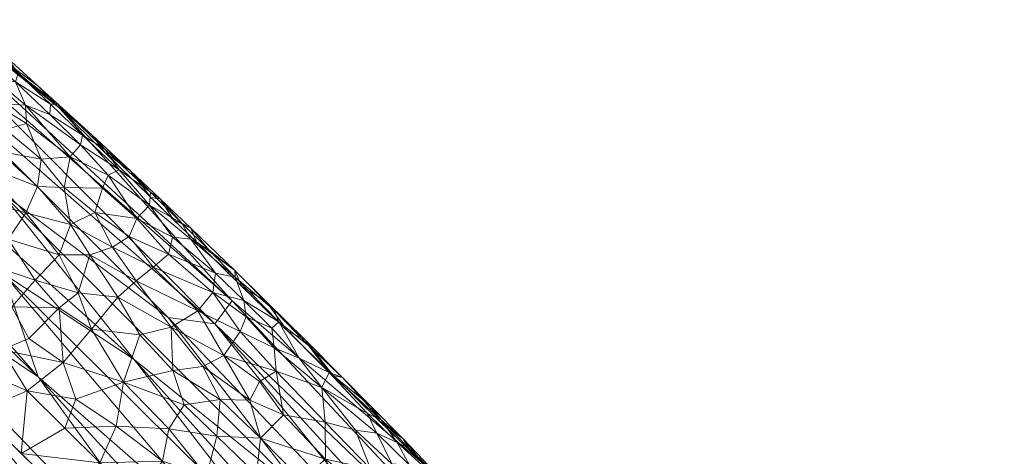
# Model space of a CAD drawing. Header units: millimetres. Extents: x -225 to 225, y 0 to 300.
# Tile 124 of 125: x 177 to 198, y 233 to 243. Entities that reach past the tile are written whole.
import ezdxf

# ---------------------------------------------------------------- set-up
doc = ezdxf.new("R2010")
doc.units = ezdxf.units.MM
doc.layers.add('A-GENM', color=13, linetype='Continuous')

# ---------------------------------------------------------------- blocks, each defined once
blk = doc.blocks.new('MODEL_CLU032I0-1CAAULW00 - MODEL_CLU032I0-1CAAULW00-465174-Preview')
at = {"layer": 'A-GENM', "lineweight": 9}
mesh = blk.add_polyface(dxfattribs=at)
corners = [(218.828, 0), (-218.828, 0), (-218.82, -12.417, -0.414), (-218.814, -24.835, -0.828), (-216.333, -95.635, -3.188), (-213.926, -166.437, -5.548), (-213.909, -166.78, -5.559), (-213.889, -167.123, -5.571), (-212.397, -177.134, -5.904), (-209.488, -186.834, -6.228), (-205.487, -196.14, -6.538), (-200.61, -205.02, -6.834), (-195.003, -213.46, -7.115), (-188.777, -221.454, -7.382), (-182.013, -229, -7.633), (-174.782, -236.1, -7.87), (-167.177, -242.797, -8.093), (-166.192, -243.471, -8.116), (-165.263, -244.22, -8.141), (-164.625, -244.727, -8.158), (-163.992, -245.226, -8.174), (-131.353, -265.95, -8.865), (-95.504, -280.49, -9.35), (-57.855, -289.446, -9.648), (-19.368, -293.577, -9.786), (19.345, -293.578, -9.786), (57.833, -289.449, -9.648), (95.484, -280.496, -9.35), (131.335, -265.959, -8.865), (163.975, -245.244, -8.175), (165.291, -244.193, -8.14), (166.641, -243.158, -8.105), (167.597, -242.378, -8.079), (168.543, -241.588, -8.053), (175.907, -235.052, -7.835), (182.873, -228.095, -7.603), (189.391, -220.716, -7.357), (195.395, -212.914, -7.097), (200.808, -204.692, -6.823), (205.529, -196.055, -6.535), (209.421, -187.016, -6.234), (212.288, -177.603, -5.92), (213.835, -167.891, -5.596), (213.887, -167.158, -5.572), (213.925, -166.42, -5.547), (213.954, -165.617, -5.521), (213.98, -164.813, -5.494), (215.162, -129.818, -4.327), (216.361, -94.823, -3.161), (217.578, -59.828, -1.994), (218.814, -24.835, -0.828), (218.82, -12.417, -0.414), (0, -50.037, -1.668), (29.152, -51.205, -1.707), (58.105, -54.794, -1.826), (86.604, -61.031, -2.034), (114.259, -70.319, -2.344), (140.394, -83.275, -2.776), (163.807, -100.667, -3.356), (182.438, -123.099, -4.103), (193.382, -150.121, -5.004), (193.324, -179.269, -5.976), (182.157, -206.198, -6.873), (163.267, -228.413, -7.614), (139.879, -245.839, -8.195), (113.918, -259.141, -8.638), (86.439, -268.937, -8.965), (58.053, -275.669, -9.189), (29.146, -279.615, -9.32), (0, -280.917, -9.364), (-29.146, -279.615, -9.32), (-58.053, -275.669, -9.189), (-86.439, -268.937, -8.965), (-113.918, -259.141, -8.638), (-139.878, -245.839, -8.195), (-163.267, -228.413, -7.614), (-182.157, -206.198, -6.873), (-193.324, -179.269, -5.976), (-193.382, -150.121, -5.004), (-182.438, -123.1, -4.103), (-163.807, -100.667, -3.356), (-140.394, -83.275, -2.776), (-114.259, -70.32, -2.344), (-86.604, -61.031, -2.034), (-58.105, -54.794, -1.826), (-29.152, -51.205, -1.707), (172.5, -51.99, -1.733), (167.374, -64.358, -2.145), (155, -69.481, -2.316), (142.626, -64.358, -2.145), (137.5, -51.99, -1.733), (142.626, -39.623, -1.321), (155, -34.5, -1.15), (167.374, -39.623, -1.321)]
mesh.append_faces([[corners[k] for k in face] for face in [(83, 1, 82), (2, 82, 1), (55, 91, 54), (82, 3, 81), (90, 56, 89), (89, 57, 88), (49, 87, 48), (86, 50, 93), (58, 88, 57), (92, 53, 91), (44, 61, 43), (76, 14, 75), (14, 76, 13), (16, 75, 15), (75, 20, 74), (74, 21, 73), (21, 74, 20), (19, 75, 18), (70, 24, 69), (34, 63, 33), (35, 63, 34), (32, 63, 31), (25, 69, 24), (29, 64, 28), (65, 28, 64)]], dxfattribs={"vtx0": -1, "vtx1": -1})
mesh.append_faces([[corners[k] for k in face] for face in [(92, 0, 53)]], dxfattribs={"vtx0": -1, "vtx1": -1, "vtx2": -1})
mesh.append_faces([[corners[k] for k in face] for face in [(82, 2, 3), (1, 84, 85), (0, 52, 53), (90, 55, 56), (52, 0, 1), (55, 90, 91), (77, 6, 7), (77, 7, 8), (3, 80, 81), (86, 49, 50), (49, 86, 87), (0, 92, 93), (47, 59, 60, 46), (61, 44, 45), (76, 11, 12), (11, 76, 77), (76, 12, 13), (75, 14, 15), (75, 17, 18), (73, 21, 22), (23, 71, 72, 22), (35, 62, 63), (63, 32, 33), (63, 30, 31), (62, 36, 37), (62, 35, 36), (38, 61, 62), (25, 68, 69), (66, 26, 27), (63, 29, 30), (29, 63, 64), (65, 27, 28), (27, 65, 66)]], dxfattribs={"vtx0": -1, "vtx2": -1})
mesh.append_faces([[corners[k] for k in face] for face in [(83, 84, 1), (85, 52, 1), (53, 54, 91), (77, 78, 5), (5, 6, 77), (79, 80, 4), (8, 9, 77), (3, 4, 80), (87, 88, 58), (56, 57, 89), (51, 0, 93), (50, 51, 93), (41, 42, 61, 40), (60, 61, 45), (42, 43, 61), (47, 48, 59), (45, 46, 60), (10, 11, 77), (16, 17, 75), (19, 20, 75), (70, 71, 23), (23, 24, 70), (72, 73, 22), (39, 40, 61), (38, 39, 61), (37, 38, 62), (67, 68, 26), (66, 67, 26), (25, 26, 68), (9, 10, 77)]], dxfattribs={"vtx1": -1, "vtx2": -1})
mesh.append_faces([[corners[k] for k in face] for face in [(58, 59, 48, 87)]], dxfattribs={"vtx1": -1, "vtx2": -1, "vtx3": -1})
mesh.append_faces([[corners[k] for k in face] for face in [(4, 5, 78, 79)]], dxfattribs={"vtx1": -1, "vtx3": -1})
mesh = blk.add_polyface(dxfattribs=at)
corners = [(-175.157, -242.645, -19.533), (-174.636, -242.281, -23.037), (-167.389, -248.332, -23.126), (-186.031, -233.202, -14.446), (-181.961, -236.671, -17.65), (-178.309, -240.744, -14.638), (-180.608, -236.314, -24.252), (-181.594, -236.18, -21.206), (-172.239, -245.633, -17.277), (-189.365, -228.739, -18.174), (-193.244, -225.172, -14.227), (-183.524, -232.51, -26.848), (-186.269, -230.375, -24.406), (-189.542, -225.883, -26.667), (-177.851, -235.062, -35.378), (-182.729, -228.297, -38.891), (-173.278, -238.133, -38.545), (-178.531, -228.981, -46.035), (-169.876, -236.801, -47.665), (-172.909, -235.19, -45.269), (-167.934, -248.783, -19.02), (-189.181, -227.88, -21.988), (-179.89, -235.427, -29.198), (-182.887, -231.533, -31.326), (-177.114, -237.244, -31.73), (-177.041, -238.982, -26.855), (-171.444, -242.999, -30.269), (-187.935, -226.468, -29.985), (-169.776, -242.871, -34.77), (-173.448, -232.172, -49.6), (-175.875, -225.289, -56.009), (-170.399, -230.577, -56.755), (-171.443, -231.112, -54.437), (-177.699, -231.337, -43.424), (-172.803, -237.199, -41.533), (-179.502, -230.703, -41.03), (-167.19, -242.651, -40.865), (-172.022, -241.681, -32.6), (-182.152, -231.307, -33.772), (-184.222, -228.089, -35.913), (-170.333, -244.878, -27.346), (-178.992, -226.878, -48.655), (-178.458, -225.35, -51.873), (-173.091, -230.936, -52.148), (-183.85, -225.193, -42.313), (-170.118, -247.77, -14.856), (-167.667, -235.905, -52.759), (-189.155, -223.346, -33.789)]
mesh.append_faces([[corners[k] for k in face] for face in [(3, 4, 5), (5, 8, 45)]], dxfattribs={"vtx0": -1, "vtx1": -1})
mesh.append_faces([[corners[k] for k in face] for face in [(0, 1, 2), (6, 1, 7), (4, 8, 5), (4, 0, 8), (11, 12, 13), (4, 9, 7), (14, 15, 16), (17, 18, 19), (9, 4, 3), (0, 4, 7), (0, 7, 1), (0, 20, 8), (21, 7, 9), (22, 23, 24), (25, 1, 6), (22, 26, 25), (22, 27, 23), (28, 14, 16), (29, 18, 17), (6, 12, 11), (30, 31, 32), (33, 34, 35), (36, 16, 34), (28, 37, 14), (38, 24, 23), (39, 15, 14), (12, 7, 21), (25, 6, 11), (22, 25, 11), (1, 25, 40), (22, 11, 27), (22, 24, 26), (7, 12, 6), (17, 41, 29), (42, 43, 29), (35, 44, 33), (33, 19, 34), (16, 15, 35), (16, 35, 34), (19, 33, 17), (26, 40, 25), (37, 26, 24), (32, 43, 42), (29, 43, 46), (38, 39, 14), (24, 38, 14), (47, 38, 23), (14, 37, 24)]], dxfattribs={"vtx0": -1, "vtx1": -1, "vtx2": -1})
mesh.append_faces([[corners[k] for k in face] for face in [(9, 3, 10)]], dxfattribs={"vtx0": -1, "vtx2": -1})
mesh = blk.add_polyface(dxfattribs=at)
corners = [(-178.419, -233.971, -7.876), (-179.157, -233.237, -7.85), (-179.506, -234.012, -8.061), (-181.405, -230.522, -7.717), (-182.257, -230.559, -7.819), (-181.525, -231.134, -7.813), (-182.56, -233.757, -9.107), (-181.71, -234.578, -9.117), (-181.636, -233.8, -8.665), (-180.487, -233.272, -8.088), (-180.093, -232.731, -7.889), (-178.398, -232.551, -7.752), (-179.404, -232.434, -7.773), (-180.621, -233.957, -8.344), (-180.948, -234.463, -8.679), (-182.485, -232.149, -8.305), (-181.422, -232.965, -8.249), (-181.385, -231.876, -7.935), (-182.481, -232.988, -8.655), (-180.688, -231.438, -7.762), (-182.297, -231.309, -7.991), (-180.904, -232.57, -8), (-180.206, -230.776, -7.693), (-182.123, -229.766, -7.69), (-181.11, -229.888, -7.663), (-179.302, -231.663, -7.722), (-177.494, -233.438, -7.781), (-178.653, -234.586, -8.027)]
mesh.append_faces([[corners[k] for k in face] for face in [(25, 12, 11)]], dxfattribs={"vtx0": -1, "vtx1": -1})
mesh.append_faces([[corners[k] for k in face] for face in [(0, 1, 2), (3, 4, 5), (6, 7, 8), (9, 1, 10), (1, 11, 12), (13, 8, 14), (15, 16, 17), (18, 16, 15), (12, 19, 10), (20, 15, 17), (6, 8, 18), (18, 8, 16), (13, 9, 16), (9, 21, 16), (3, 19, 22), (5, 4, 20), (16, 8, 13), (3, 23, 4), (3, 5, 19), (17, 10, 19), (17, 19, 5), (17, 5, 20), (19, 12, 25), (1, 12, 10), (9, 2, 1), (0, 26, 1), (27, 0, 2), (2, 9, 13), (21, 9, 10), (10, 17, 21), (16, 21, 17)]], dxfattribs={"vtx0": -1, "vtx1": -1, "vtx2": -1})
mesh.append_faces([[corners[k] for k in face] for face in [(22, 24, 3), (25, 22, 19), (26, 11, 1)]], dxfattribs={"vtx1": -1, "vtx2": -1})
mesh = blk.add_polyface(dxfattribs=at)
corners = [(-183.938, -233.315, -9.731), (-183.051, -234.252, -9.792), (-182.56, -233.757, -9.107), (-185.721, -233.19, -11.816), (-185.345, -233.215, -11.169), (-186.391, -232.492, -11.795), (-184.469, -232.259, -9.332), (-183.429, -232.877, -9.078), (-185.028, -233.867, -11.761), (-185.458, -233.669, -12.356), (-184.821, -234.293, -12.29), (-186.031, -233.202, -14.446), (-185.584, -233.743, -13.703), (-186.412, -232.881, -13.736), (-183.865, -234.835, -11.397), (-184.891, -233.111, -10.438), (-184.573, -233.927, -11.073), (-185.945, -232.393, -10.864), (-183.93, -234.096, -10.473), (-182.893, -235.179, -10.554), (-182.481, -232.988, -8.655), (-182.34, -234.565, -9.505), (-184.899, -234.44, -13.858), (-185.125, -234.139, -12.877), (-185.065, -234.144, -14.47), (-185.704, -233.552, -12.907), (-186.932, -232.198, -14.419), (-186.206, -232.989, -12.682), (-184.015, -235.153, -12.454), (-184.716, -232.698, -9.859), (-184.302, -235.046, -13.499)]
mesh.append_faces([[corners[k] for k in face] for face in [(0, 1, 2), (3, 4, 5), (6, 0, 7), (8, 9, 10), (8, 4, 3), (11, 12, 13), (3, 9, 8), (8, 10, 14), (15, 4, 16), (4, 15, 17), (15, 18, 0), (1, 0, 18), (7, 0, 2), (19, 1, 18), (14, 18, 16), (20, 7, 2), (21, 2, 1), (22, 23, 12), (22, 12, 24), (25, 23, 9), (13, 12, 25), (16, 4, 8), (14, 16, 8), (15, 16, 18), (5, 27, 3), (9, 23, 10), (3, 27, 9), (25, 9, 27), (23, 28, 10), (13, 25, 27), (12, 23, 25), (0, 29, 15), (23, 22, 30)]], dxfattribs={"vtx0": -1, "vtx1": -1, "vtx2": -1})
mesh.append_faces([[corners[k] for k in face] for face in [(12, 11, 24)]], dxfattribs={"vtx0": -1, "vtx2": -1})
mesh.append_faces([[corners[k] for k in face] for face in [(26, 11, 13)]], dxfattribs={"vtx1": -1, "vtx2": -1})
mesh = blk.add_polyface(dxfattribs=at)
corners = [(-175.531, -237.372, -8.09), (-175.195, -236.7, -7.934), (-176.234, -236.664, -8.056), (-176.778, -237.439, -8.395), (-177.298, -236.54, -8.244), (-177.789, -237.109, -8.602), (-176.038, -235.969, -7.914), (-177.618, -234.763, -7.905), (-178.381, -235.363, -8.167), (-177.082, -235.629, -7.982), (-175.775, -239.649, -8.99), (-175.17, -238.856, -8.423), (-176.55, -238.811, -8.898), (-176.538, -239.591, -9.341), (-177.594, -238.53, -9.252), (-178.299, -237.64, -9.091), (-178.536, -238.286, -9.66), (-177.215, -237.971, -8.767), (-176.068, -238.224, -8.463), (-177.658, -235.873, -8.141), (-177.494, -233.438, -7.781), (-176.59, -234.326, -7.811), (-177.836, -239.091, -9.802), (-175.259, -238.138, -8.224), (-176.562, -235.223, -7.869), (-175.686, -235.213, -7.84), (-178.419, -233.971, -7.876), (-178.653, -234.586, -8.027), (-178.301, -236.521, -8.542)]
mesh.append_faces([[corners[k] for k in face] for face in [(20, 7, 21)]], dxfattribs={"vtx0": -1, "vtx1": -1})
mesh.append_faces([[corners[k] for k in face] for face in [(0, 1, 2), (3, 4, 5), (1, 6, 2), (7, 8, 9), (10, 11, 12), (13, 12, 14), (15, 16, 14), (14, 12, 17), (5, 17, 3), (0, 3, 18), (9, 19, 4), (16, 22, 14), (14, 17, 15), (22, 13, 14), (18, 3, 17), (18, 17, 12), (15, 17, 5), (0, 18, 23), (4, 3, 2), (9, 4, 2), (9, 24, 7), (12, 11, 18), (3, 0, 2), (6, 9, 2), (9, 6, 24), (24, 6, 25), (21, 7, 24), (7, 20, 26), (7, 27, 8), (5, 4, 28), (28, 4, 19), (9, 8, 19), (28, 19, 8)]], dxfattribs={"vtx0": -1, "vtx1": -1, "vtx2": -1})
mesh.append_faces([[corners[k] for k in face] for face in [(25, 21, 24)]], dxfattribs={"vtx1": -1, "vtx2": -1})
mesh = blk.add_polyface(dxfattribs=at)
corners = [(-182.133, -236.019, -10.683), (-181.55, -236.844, -11.039), (-181.232, -236.454, -10.22), (-178.653, -234.586, -8.027), (-179.663, -234.948, -8.395), (-178.381, -235.363, -8.167), (-178.986, -236.07, -8.606), (-181.71, -234.578, -9.117), (-180.704, -235.193, -8.935), (-180.948, -234.463, -8.679), (-181.786, -235.508, -9.832), (-180.673, -236.108, -9.489), (-180.004, -235.945, -8.997), (-181.338, -235.277, -9.341), (-179.927, -237.093, -9.713), (-182.207, -236.674, -11.814), (-182.256, -236.332, -11.281), (-181.608, -237.255, -11.829), (-179.538, -236.743, -9.218), (-182.893, -235.179, -10.554), (-180.289, -237.383, -10.27), (-179.506, -234.012, -8.061), (-180.621, -233.957, -8.344), (-178.702, -236.84, -8.85), (-178.301, -236.521, -8.542), (-181.636, -233.8, -8.665), (-177.618, -234.763, -7.905), (-178.419, -233.971, -7.876), (-182.34, -234.565, -9.505), (-182.538, -234.957, -9.976), (-182.56, -233.757, -9.107), (-177.789, -237.109, -8.602)]
mesh.append_faces([[corners[k] for k in face] for face in [(0, 1, 2), (3, 4, 5), (4, 6, 5), (7, 8, 9), (10, 2, 11), (4, 8, 12), (13, 8, 7), (11, 2, 14), (15, 1, 16), (17, 1, 15), (14, 18, 11), (12, 11, 18), (13, 11, 8), (0, 10, 19), (20, 2, 1), (10, 0, 2), (0, 16, 1), (4, 21, 22), (9, 4, 22), (8, 11, 12), (18, 23, 6), (6, 23, 24), (7, 9, 25), (4, 9, 8), (24, 5, 6), (26, 27, 3), (10, 13, 28), (10, 28, 29), (30, 28, 7), (28, 13, 7), (11, 13, 10), (18, 6, 12), (4, 12, 6), (4, 3, 21), (24, 23, 31)]], dxfattribs={"vtx0": -1, "vtx1": -1, "vtx2": -1})
mesh = blk.add_polyface(dxfattribs=at)
corners = [(-185.125, -234.139, -12.877), (-184.302, -235.046, -13.499), (-184.015, -235.153, -12.454), (-182.853, -235.674, -11.155), (-183.865, -234.835, -11.397), (-183.379, -235.457, -11.659), (-181.786, -235.508, -9.832), (-182.538, -234.957, -9.976), (-182.893, -235.179, -10.554), (-183.051, -234.252, -9.792), (-182.34, -234.565, -9.505), (-183.93, -234.096, -10.473), (-182.256, -236.332, -11.281), (-182.133, -236.019, -10.683), (-182.803, -236.089, -11.797), (-183.586, -235.713, -13.039), (-182.954, -236.226, -12.542), (-183.516, -235.838, -13.785), (-184.1, -235.087, -14.494), (-183.135, -236.03, -14.518), (-182.029, -237.172, -12.721), (-182.207, -236.674, -11.814), (-182.852, -236.468, -13.259), (-182.017, -237.309, -13.61), (-182.686, -236.653, -13.964), (-184.899, -234.44, -13.858), (-182.17, -236.973, -14.542), (-184.821, -234.293, -12.29), (-185.065, -234.144, -14.47)]
mesh.append_faces([[corners[k] for k in face] for face in [(18, 25, 28)]], dxfattribs={"vtx0": -1, "vtx1": -1})
mesh.append_faces([[corners[k] for k in face] for face in [(0, 1, 2), (3, 4, 5), (6, 7, 8), (9, 7, 10), (11, 4, 8), (3, 12, 13), (5, 14, 3), (15, 16, 2), (1, 17, 15), (16, 20, 21), (20, 22, 23), (24, 23, 22), (3, 13, 8), (4, 3, 8), (12, 3, 14), (12, 14, 21), (16, 21, 14), (4, 2, 5), (16, 5, 2), (18, 1, 25), (24, 22, 17), (23, 24, 26), (22, 15, 17), (18, 17, 1), (19, 24, 17), (16, 15, 22), (1, 15, 2), (20, 16, 22), (16, 14, 5), (4, 27, 2), (9, 8, 7)]], dxfattribs={"vtx0": -1, "vtx1": -1, "vtx2": -1})
mesh.append_faces([[corners[k] for k in face] for face in [(17, 18, 19)]], dxfattribs={"vtx0": -1, "vtx2": -1})
mesh.append_faces([[corners[k] for k in face] for face in [(19, 26, 24)]], dxfattribs={"vtx1": -1, "vtx2": -1})
mesh = blk.add_polyface(dxfattribs=at)
corners = [(-179.927, -237.093, -9.713), (-181.232, -236.454, -10.22), (-180.289, -237.383, -10.27), (-182.029, -237.172, -12.721), (-181.086, -237.973, -12.373), (-181.608, -237.255, -11.829), (-180.212, -238.694, -12.105), (-179.943, -238.409, -11.123), (-180.702, -238.016, -11.64), (-180.617, -237.656, -10.944), (-180.894, -238.314, -12.98), (-181.473, -237.742, -12.875), (-181.084, -238.208, -13.624), (-179.778, -238.032, -10.456), (-182.017, -237.309, -13.61), (-182.17, -236.973, -14.542), (-181.204, -237.916, -14.566), (-180.435, -238.828, -13.728), (-179.055, -238.542, -10.298), (-179.426, -237.803, -9.921), (-178.536, -238.286, -9.66), (-181.55, -236.844, -11.039), (-178.702, -236.84, -8.85), (-178.299, -237.64, -9.091), (-177.789, -237.109, -8.602), (-178.947, -237.646, -9.462), (-182.207, -236.674, -11.814), (-180.722, -238.387, -14.578), (-179.538, -236.743, -9.218)]
mesh.append_faces([[corners[k] for k in face] for face in [(0, 1, 2), (3, 4, 5), (6, 7, 8), (7, 9, 8), (8, 5, 4), (10, 11, 12), (9, 13, 2), (11, 10, 4), (12, 17, 10), (6, 4, 10), (13, 18, 19), (6, 8, 4), (19, 18, 20), (7, 13, 9), (8, 9, 5), (14, 16, 12), (2, 21, 9), (5, 9, 21), (19, 2, 13), (22, 23, 24), (20, 25, 19), (25, 20, 23), (0, 2, 19), (25, 0, 19), (3, 5, 26), (7, 18, 13), (22, 25, 23), (0, 25, 28), (11, 4, 3), (3, 14, 11), (12, 11, 14), (17, 12, 27), (22, 28, 25)]], dxfattribs={"vtx0": -1, "vtx1": -1, "vtx2": -1})
mesh.append_faces([[corners[k] for k in face] for face in [(14, 15, 16), (12, 16, 27)]], dxfattribs={"vtx0": -1, "vtx2": -1})
mesh = blk.add_polyface(dxfattribs=at)
corners = [(-178.403, -239.069, -10.235), (-178.536, -238.286, -9.66), (-179.055, -238.542, -10.298), (-180.231, -238.966, -13.125), (-180.894, -238.314, -12.98), (-180.435, -238.828, -13.728), (-179.266, -239.883, -13.238), (-179.809, -239.418, -13.931), (-178.987, -240.184, -13.956), (-179.337, -239.331, -11.729), (-178.752, -239.971, -11.944), (-178.534, -239.718, -11.151), (-179.943, -238.409, -11.123), (-180.212, -238.694, -12.105), (-179.571, -239.444, -12.533), (-178.79, -240.178, -12.584), (-178.114, -240.831, -12.716), (-178.102, -240.611, -12.056), (-180.239, -238.858, -14.59), (-179.274, -239.801, -14.614), (-178.309, -240.744, -14.638), (-177.85, -241.221, -14.134), (-178.269, -240.833, -13.564), (-179.217, -239.051, -11.084), (-177.583, -240.811, -11.53), (-180.722, -238.387, -14.578), (-177.918, -239.667, -10.403), (-177.836, -239.091, -9.802)]
mesh.append_faces([[corners[k] for k in face] for face in [(20, 8, 19)]], dxfattribs={"vtx0": -1, "vtx1": -1})
mesh.append_faces([[corners[k] for k in face] for face in [(0, 1, 2), (3, 4, 5), (6, 7, 8), (9, 10, 11), (3, 7, 6), (9, 12, 13), (13, 3, 14), (14, 15, 10), (16, 17, 15), (8, 7, 19), (8, 20, 21), (14, 3, 6), (6, 8, 22), (15, 14, 6), (13, 14, 9), (23, 9, 11), (22, 15, 6), (10, 15, 17), (15, 22, 16), (24, 11, 10), (14, 10, 9), (9, 23, 12), (0, 23, 11), (18, 7, 5), (0, 11, 26), (2, 12, 23), (8, 21, 22), (13, 4, 3), (1, 0, 27), (23, 0, 2), (7, 3, 5)]], dxfattribs={"vtx0": -1, "vtx1": -1, "vtx2": -1})
mesh.append_faces([[corners[k] for k in face] for face in [(7, 18, 19)]], dxfattribs={"vtx0": -1, "vtx2": -1})
mesh.append_faces([[corners[k] for k in face] for face in [(25, 18, 5)]], dxfattribs={"vtx1": -1, "vtx2": -1})
mesh = blk.add_polyface(dxfattribs=at)
corners = [(-177.015, -239.837, -9.82), (-176.414, -240.514, -9.947), (-175.913, -240.242, -9.415), (-176.204, -241.325, -10.563), (-175.73, -242.225, -11.188), (-175.017, -242.079, -10.281), (-177.371, -241.303, -12.141), (-178.114, -240.831, -12.716), (-177.431, -241.48, -12.844), (-176.538, -239.591, -9.341), (-176.896, -241.396, -11.485), (-177.211, -241.802, -13.757), (-176.543, -242.302, -12.979), (-177.583, -240.811, -11.53), (-178.534, -239.718, -11.151), (-177.61, -240.422, -10.974), (-177.918, -239.667, -10.403), (-177.836, -239.091, -9.802), (-177.163, -240.299, -10.364), (-176.911, -240.857, -10.74), (-178.752, -239.971, -11.944), (-178.102, -240.611, -12.056), (-176.302, -242.244, -12.127), (-177.136, -241.749, -14.669), (-177.85, -241.221, -14.134), (-178.269, -240.833, -13.564), (-178.403, -239.069, -10.235), (-175.594, -240.966, -9.739), (-175.775, -239.649, -8.99), (-176.55, -238.811, -8.898), (-178.309, -240.744, -14.638)]
mesh.append_faces([[corners[k] for k in face] for face in [(23, 24, 30)]], dxfattribs={"vtx0": -1, "vtx1": -1})
mesh.append_faces([[corners[k] for k in face] for face in [(0, 1, 2), (3, 4, 5), (6, 7, 8), (0, 2, 9), (4, 3, 10), (11, 12, 8), (10, 13, 6), (14, 15, 16), (0, 17, 16), (0, 16, 18), (18, 1, 0), (3, 19, 10), (10, 19, 13), (13, 20, 21), (6, 22, 10), (23, 11, 24), (8, 25, 11), (24, 11, 25), (25, 8, 7), (15, 18, 16), (0, 9, 17), (26, 16, 17), (15, 19, 18), (1, 3, 27), (1, 18, 19), (2, 1, 27), (2, 28, 9), (29, 9, 28), (19, 15, 13), (1, 19, 3), (7, 6, 21), (22, 6, 8), (14, 13, 15), (6, 13, 21)]], dxfattribs={"vtx0": -1, "vtx1": -1, "vtx2": -1})

msp = doc.modelspace()

# ---------------------------------------------------------------- block references
at = {"layer": 'A-GENM', "lineweight": 9, "rotation": 180}
msp.add_blockref('MODEL_CLU032I0-1CAAULW00 - MODEL_CLU032I0-1CAAULW00-465174-Preview', (0, 0, 850), dxfattribs=at)

doc.saveas('drawing.dxf')
